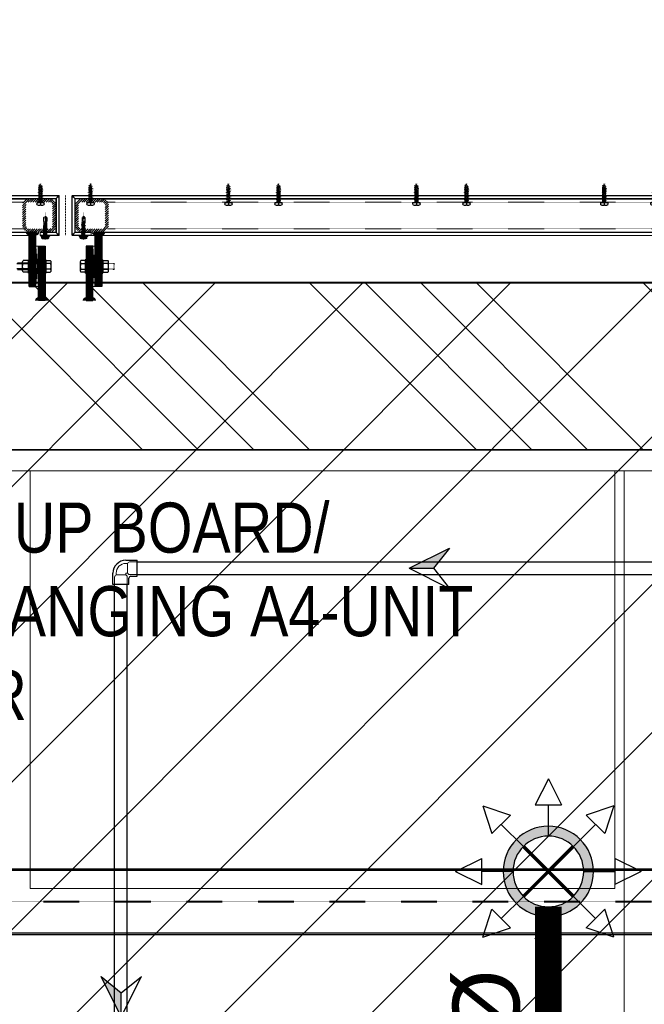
# Model space of a CAD drawing. Header units: millimetres. Extents: x -226731 to 126254, y -16359 to 60195.
# Tile 168 of 256: x -157689 to -156942, y 19861 to 21039. Entities that reach past the tile are written whole.
import ezdxf

# ---------------------------------------------------------------- set-up
doc = ezdxf.new("R2010")
doc.units = ezdxf.units.MM
doc.header["$LTSCALE"] = 0.1
doc.header["$MEASUREMENT"] = 0
for name, pattern in [('CENTER', [2, 1.25, -0.25, 0.25, -0.25]), ('CENTER2', [1.125, 0.75, -0.125, 0.125, -0.125]), ('CONTINOUS', [0, 0, 0]), ('HIDDEN', [0.375, 0.25, -0.125])]:
    doc.linetypes.add(name, pattern=pattern)
doc.layers.get('0').update_dxf_attribs({"lineweight": 5})
for name, color, linetype, lineweight in [('0_CCE_ FF_SIDE WALL SPRINKLER', 6, 'Continuous', 0), ('0_CCE_FF_100 DIA PIPE', 11, 'Continuous', 0), ('2_Centerline', 1, 'CENTER', 15), ('3_Hatch', 8, 'Continuous', 0), ('5. ACP', 4, 'Continuous', 13), ('EQUIPMENT', 30, 'Continuous', 5), ('MEP FLUSH WATER', 1, 'CENTER2', 40), ('NPC-P-LEDGE WALL', 150, 'Continuous', 13), ('S2-Civil plan', 5, 'Continuous', 5), ('SPRINKLER COVERAGE AREA', 1, 'Continuous', 9), ('TEXT', 70, 'Continuous', 5), ('WALLS', 1, 'Continuous', 5)]:
    doc.layers.add(name, color=color, linetype=linetype, lineweight=lineweight)
for name, color, linetype in [('0_CCE_PL Domestic pipe', 5, 'DOMESTIC_LINE'), ('0_CCE_PL_WATER SUPPLY ARROW', 7, 'Continuous'), ('8_M-Steel', 32, 'Continuous'), ('9_Screws-Anchors', 1, 'Continuous'), ('CENTER LINE', 8, 'CENTER'), ('FIRE FIGHTING SERVICES', 5, 'Continuous'), ('HARDWARES', 7, 'Continuous'), ('JMT-F-SPRINKLER', 50, 'Continuous'), ('NPC-P-Waste Water Pipe', 5, 'Continuous')]:
    doc.layers.add(name, color=color, linetype=linetype)
doc.layers.add('V.PORT', color=3, linetype='Continuous', plot=False)
doc.styles.add('ARIAL', font='arial.ttf')
doc.styles.add('S2-ARIAL', font='arial.ttf')
doc.styles.get("Standard").update_dxf_attribs({"font": 'ARIALN.TTF'})
doc.linetypes.add('DOMESTIC_LINE', pattern='A,0.5,-0.2,["DWS",ARIAL,S=0.1,R=0,X=-0.1,Y=-0.05],-0.25', length=0.95)
pattern_1 = [(45, (-6208149.8174, -2015614.983), (-0.88388347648, 0.88388347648), []), (135, (-6208149.8174, -2015614.983), (-0.88388347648, -0.88388347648), [])]
pattern_2 = [(45, (1e-10, 131.4376), (-0.8838835, 0.8838835), [])]
pattern_3 = [(45, (-6208149.8174, -2015603.983), (-0.88388347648, 0.88388347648), []), (135, (-6208149.8174, -2015603.983), (-0.88388347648, -0.88388347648), [])]
pattern_4 = [(45, (1e-10, 142.4376), (-0.8838835, 0.8838835), [])]

# ---------------------------------------------------------------- blocks, each defined once
blk = doc.blocks.new('*U434')
at = {"layer": 'CENTER LINE', "color": 8, "linetype": 'CENTER'}
blk.add_line((0, -19.1), (0, 3.8), dxfattribs=at)
at = {"layer": 'HARDWARES', "color": 8, "linetype": 'Continuous'}
for p, q in [((-4.5, 0), (-4.5, 1.2)), ((4.5, 0), (-4.5, 0)), ((-0.7, 2.6), (-0.7, 3.3)), ((0.7, 2.6), (-0.7, 2.6)), ((0.7, 2.6), (0.7, 3.3)), ((4.5, 1.2), (4.5, 0))]:
    blk.add_line(p, q, dxfattribs=at)
at = {"layer": 'HARDWARES', "color": 8}
for p, q in [((4.5, 0), (-4.5, 0)), ((4.5, 0.8), (4.5, 0))]:
    blk.add_line(p, q, dxfattribs=at)
at = {"layer": 'HARDWARES', "color": 8, "linetype": 'HIDDEN'}
for p, q in [((1.4, 0), (1.4, -0.3)), ((-1.4, -2.1), (-1.4, -3.5)), ((-1.4, -4.2), (-1.4, -5.6)), ((-1.4, -6.3), (-1.4, -7.7)), ((-1.4, -8.4), (-1.4, -9.8)), ((-1.4, -10.5), (-1.4, -11.9)), ((1.4, -1), (1.4, -2.4)), ((1.4, -3.1), (1.4, -4.5)), ((1.4, -5.2), (1.4, -6.6)), ((1.4, -7.3), (1.4, -8.7)), ((1.4, -9.4), (1.4, -10.8)), ((1.4, -11.5), (1.4, -12.9)), ((1.1, -19.5), (-1.8, -20.6)), ((2, -19.8), (-1.8, -20.6)), ((-1.8, -20.6), (-0.9, -20.9)), ((-1.4, -12.6), (-1.4, -14)), ((-1.4, -14.7), (-1.4, -16.1)), ((-0.9, -20.9), (2, -19.8)), ((1.1, -19.5), (2, -19.8)), ((1.4, -13.6), (1.4, -15))]:
    blk.add_line(p, q, dxfattribs=at)
for points in [[(-1.4, 0), (-1.4, -1.4)], [(2.4, -0.7), (1.4, -0.3), (-2.4, -1.7), (2.4, -0.7), (-1.4, -2.1), (-2.4, -1.7)], [(2.4, -2.8), (1.4, -2.4), (-2.4, -3.8), (2.4, -2.8), (-1.4, -4.2), (-2.4, -3.8)], [(2.4, -4.9), (1.4, -4.5), (-2.4, -5.9), (2.4, -4.9), (-1.4, -6.3), (-2.4, -5.9)], [(2.4, -7), (1.4, -6.6), (-2.4, -8), (2.4, -7), (-1.4, -8.4), (-2.4, -8)], [(2.4, -9.1), (1.4, -8.7), (-2.4, -10.1), (2.4, -9.1), (-1.4, -10.5), (-2.4, -10.1)], [(2.4, -11.2), (1.4, -10.8), (-2.4, -12.2), (2.4, -11.2), (-1.4, -12.6), (-2.4, -12.2)], [(2.4, -13.3), (1.4, -12.9), (-2.4, -14.3), (2.4, -13.3), (-1.4, -14.7), (-2.4, -14.3)], [(2.4, -15.4), (1.4, -15), (-2.4, -16.4), (2.4, -15.4), (-1.4, -16.8), (-2.4, -16.4)], [(2.4, -17.5), (1.5, -17.1), (-2.4, -18.5), (2.4, -17.5), (-1.4, -18.9), (-2.4, -18.5)]]:
    blk.add_lwpolyline(points, dxfattribs=at)
at = {"layer": 'HARDWARES', "color": 8, "linetype": 'Continuous'}
for centre, radius, start, end in [((-3.1, 1.2), 1.37, 131.7376, 180), ((-0.7, -2.3), 5.57, 89.5407, 126.6338), ((0.7, -2.3), 5.57, 53.3662, 90.4593), ((3.1, 1.2), 1.37, 0, 48.2624)]:
    blk.add_arc(centre, radius, start, end, dxfattribs=at)
at = {"layer": 'HARDWARES', "color": 8, "linetype": 'HIDDEN'}
for centre, start, end in [((15.4, -16), 182.508, 187.2926), ((15.3, -16), 189.5795, 194.5622), ((15.3, -16), 196.6931, 203.9435), ((-15.3, -16), 336.0565, 345.4243), ((-15.3, -16), 347.9668, 353.6815), ((-15.3, -16), 356.0961, 1.0584)]:
    blk.add_arc(centre, 16.8, start, end, dxfattribs=at)
blk = doc.blocks.new('A$C42b1a113')
at = {"layer": 'HARDWARES', "rotation": 270}
for p in [(8.8, 30), (8.8, -30)]:
    blk.add_blockref('*U434', p, dxfattribs=at)
blk = doc.blocks.new('*U559')
at = {"layer": '3_Hatch'}
blk.add_blockref('A$C42b1a113', (68.5, 0), dxfattribs=at)
blk = doc.blocks.new('*U558')
at = {"layer": '3_Hatch', "color": 0, "linetype": 'ByBlock', "lineweight": -2}
for p in [(0, 3375), (0, 3150), (0, 2925), (0, 2700)]:
    blk.add_blockref('*U559', p, dxfattribs=at)
blk = doc.blocks.new('A$C77ddd433')
at = {"layer": '2_Centerline', "color": 8, "linetype": 'CENTER', "ltscale": 0.25}
blk.add_lwpolyline([(0, -4.6), (0, 27.8)], dxfattribs=at)
at = {"layer": 'HARDWARES', "color": 8, "linetype": 'HIDDEN'}
for p, q in [((2.1, 15.1), (-2.1, 14.4)), ((-2.1, 14.4), (-1.6, 14.7)), ((-1.4, 14.5), (-2.1, 14.4)), ((-2.1, 14.4), (-1.6, 14.1)), ((2.1, 13.6), (-2.1, 12.9)), ((-2.1, 12.9), (-1.6, 13.2)), ((-2.1, 12.9), (-1.6, 12.6)), ((2.1, 12.3), (-2.1, 11.7)), ((-2.1, 11.7), (-1.6, 11.9)), ((-1.9, 15.9), (-1.6, 16.1)), ((-1.9, 15.9), (-1.6, 16)), ((-1.8, 15.7), (-1.9, 15.9)), ((-1.6, 17.1), (-1.8, 17)), ((-1.8, 17), (-1.6, 16.9)), ((-1.8, 17), (-1.8, 17)), ((-1.8, 17), (-1.8, 17)), ((-1.6, 15.7), (-1.8, 15.7)), ((-1.8, 15.7), (-1.6, 15.5)), ((-1.7, 21.6), (-0.1, 22.8)), ((-1.7, 21.6), (-1.7, 17.2)), ((-1.7, 17.2), (-1.6, 17.1)), ((0, 22.7), (-1.6, 21.5)), ((-1.6, 21.5), (-1.6, 17.1)), ((-1.6, 16.6), (-1.6, 17.1)), ((-1.6, 16.7), (-1.6, 16.3)), ((-1.6, 15.6), (-1.6, 16.4)), ((-1.6, 15.7), (-1.6, 15.7)), ((-1.6, 14.7), (-1.6, 15.5)), ((1.6, 15.4), (-1.6, 14.7)), ((1.6, 14.8), (-1.6, 14.1)), ((-1.6, 13.2), (-1.6, 14.1)), ((1.6, 13.9), (-1.6, 13.2)), ((-1.6, 13.2), (-1.6, 13.9)), ((1.6, 13.9), (-1.6, 13.2)), ((1.6, 13.3), (-1.6, 12.6)), ((1.6, 12.6), (-1.6, 11.9)), ((-1.6, 11.9), (-1.6, 12.6)), ((1.6, 12.1), (-1.6, 11.4)), ((-0.8, 16.7), (-0.6, 20.1)), ((-0.8, 17.3), (-0.3, 17.3)), ((1.6, 16.8), (-0.8, 16.3)), ((-0.8, 16.2), (1.8, 16.7)), ((-0.8, 16.2), (1.8, 16.7)), ((-0.8, 16.7), (-0.8, 15.7)), ((1.8, 16.4), (-0.8, 15.9)), ((1.8, 16.3), (-0.8, 15.9)), ((1.6, 16.2), (-0.8, 15.7)), ((-0.1, 17.3), (-0.7, 17.2)), ((-0.1, 17.3), (-0.7, 17.1)), ((0, 22.8), (-0.6, 20.1)), ((0.2, 22.8), (-0.1, 22.8)), ((1.7, 21.6), (0.2, 22.8)), ((1.6, 16.8), (1.8, 16.9)), ((1.6, 16.8), (1.8, 16.7)), ((1.8, 16.4), (1.6, 16.2)), ((1.6, 15.4), (1.6, 16.2)), ((2.1, 15.1), (1.6, 15.4)), ((2.1, 15.1), (1.6, 14.8)), ((1.6, 13.9), (1.6, 14.8)), ((2.1, 13.6), (1.6, 13.9)), ((2.1, 13.6), (1.6, 13.9)), ((2.1, 13.6), (1.6, 13.3)), ((1.6, 12.7), (1.6, 13.3)), ((2.1, 12.3), (1.6, 12.6)), ((2.1, 12.3), (1.6, 12.1)), ((1.6, 11.4), (1.6, 12.1)), ((1.8, 16.9), (1.8, 21.6)), ((1.8, 16.4), (1.8, 16.7)), ((1.8, 15.4), (1.8, 15.4)), ((1.8, 15.1), (1.8, 15.1)), ((-2.1, 11.7), (-1.6, 11.4)), ((2.1, 11.1), (-2.1, 10.4)), ((-2.1, 10.4), (-1.6, 10.7)), ((-2.1, 10.4), (-1.6, 10.1)), ((2.1, 9.9), (-2.1, 9.2)), ((2.1, 9.9), (-2.1, 9.2)), ((-2.1, 9.2), (-1.6, 9.5)), ((-2.1, 9.2), (-1.6, 9.5)), ((-2.1, 9.2), (-1.6, 8.9)), ((2.1, 8.6), (-2.1, 7.9)), ((-2.1, 7.9), (-1.6, 8.2)), ((-2.1, 8), (-1.6, 7.7)), ((2.1, 7.4), (-2.1, 6.7)), ((-2.1, 6.7), (-1.6, 7)), ((-2.1, 6.7), (-1.6, 6.4)), ((2.1, 6.2), (-2.1, 5.5)), ((-2.1, 5.5), (-1.6, 5.7)), ((-2.1, 5.5), (-1.6, 5.2)), ((2.1, 4.9), (-2.1, 4.2)), ((-2.1, 4.2), (-1.6, 4.5)), ((-2.1, 4.2), (-1.6, 3.9)), ((2.1, 3.6), (-2.1, 2.9)), ((-2.1, 2.9), (-1.6, 3.2)), ((-2.1, 2.9), (-1.6, 2.7)), ((2.1, 2.4), (-2.1, 1.7)), ((-2.1, 1.7), (-1.6, 2)), ((-2.1, 1.7), (-1.6, 1.4)), ((1.6, 11.4), (-1.6, 10.7)), ((-1.6, 10.7), (-1.6, 11.4)), ((1.6, 10.8), (-1.6, 10.1)), ((1.6, 10.2), (-1.6, 9.5)), ((1.6, 10.2), (-1.6, 9.5)), ((-1.6, 9.5), (-1.6, 10.2)), ((1.6, 9.6), (-1.6, 8.9)), ((1.6, 9.6), (-1.6, 8.9)), ((1.6, 8.9), (-1.6, 8.2)), ((-1.6, 8.2), (-1.6, 8.9)), ((1.6, 8.4), (-1.6, 7.7)), ((1.6, 8.3), (-1.6, 7.6)), ((1.6, 7.7), (-1.6, 7)), ((-1.6, 7), (-1.6, 7.7)), ((1.6, 7.1), (-1.6, 6.4)), ((1.6, 6.4), (-1.6, 5.7)), ((-1.6, 5.7), (-1.6, 6.4)), ((1.6, 5.9), (-1.6, 5.2)), ((1.6, 5.2), (-1.6, 4.5)), ((-1.6, 4.5), (-1.6, 5.2)), ((1.6, 4.6), (-1.6, 3.9)), ((1.6, 3.9), (-1.6, 3.2)), ((-1.6, 3.2), (-1.6, 3.9)), ((1.6, 3.3), (-1.6, 2.7)), ((-1.6, 2), (-1.6, 2.7)), ((1.6, 2.7), (-1.6, 2)), ((1.6, 2.1), (-1.6, 1.4)), ((1.6, 1.4), (-1.6, 0.7)), ((2.1, 11.1), (1.6, 11.4)), ((2.1, 11.1), (1.6, 10.8)), ((1.6, 10.2), (1.6, 10.9)), ((2.1, 9.9), (1.6, 10.2)), ((2.1, 9.9), (1.6, 9.6)), ((2.1, 9.9), (1.6, 9.6)), ((1.6, 9), (1.6, 9.6)), ((1.6, 9), (1.6, 9.6)), ((2.1, 8.6), (1.6, 8.9)), ((2.1, 8.6), (1.6, 8.3)), ((1.6, 7.7), (1.6, 8.4)), ((1.6, 7.7), (1.6, 8.3)), ((2.1, 7.4), (1.6, 7.7)), ((2.1, 7.4), (1.6, 7.1)), ((1.6, 6.5), (1.6, 7.1)), ((2.1, 6.2), (1.6, 6.4)), ((2.1, 6.2), (1.6, 5.9)), ((1.6, 5.2), (1.6, 5.9)), ((2.1, 4.9), (1.6, 5.2)), ((2.1, 4.9), (1.6, 4.6)), ((1.6, 4), (1.6, 4.6)), ((2.1, 3.6), (1.6, 3.9)), ((2.1, 3.6), (1.6, 3.3)), ((1.6, 2.7), (1.6, 3.3)), ((2.1, 2.4), (1.6, 2.7)), ((2.1, 2.4), (1.6, 2.1)), ((1.6, 1.4), (1.6, 2.1)), ((2.1, 1.1), (1.6, 1.4))]:
    blk.add_line(p, q, dxfattribs=at)
at = {"layer": 'HARDWARES', "color": 8}
for p, q in [((2.1, 1.1), (-1.8, 0.5)), ((2.1, 1.1), (-1.8, 0.6)), ((-1.8, 0.6), (-1.6, 0.7)), ((-1.6, 0.5), (-1.8, 0.6)), ((-1.8, 0.6), (-1.6, 0.6)), ((-1.6, 0.6), (-1.8, 0.6)), ((-1.8, 0.4), (-1.6, 0.5)), ((-1.8, 0.4), (1.8, 0.4)), ((-1.6, 0.7), (-1.6, 1.4)), ((1.6, 0.8), (-1.6, 0.5)), ((2.1, 1.1), (1.6, 0.8)), ((1.8, 0.4), (1.6, 0.8)), ((-3.8, 0), (-4.9, -0.3)), ((4.8, -0.3), (-4.8, -0.3)), ((4.8, -1), (-4.8, -1)), ((-4.1, -2.9), (-4.1, -1)), ((-3.7, -0.3), (-3.8, 0)), ((3.8, -0.3), (-3.8, -0.3)), ((-2.6, 0), (-3.7, -0.3)), ((3.6, -3.6), (-3.6, -3.6)), ((3.2, -0.3), (-3.2, -0.3)), ((3.2, -0.3), (-3.2, -0.3)), ((-3.1, -3.6), (-3.1, -3.1)), ((3, -2.9), (-3, -2.9)), ((-2.5, -0.3), (-2.6, 0)), ((-1.3, 0), (-2.5, -0.3)), ((-1.8, -2.9), (-1.8, -1)), ((-1.2, -0.3), (-1.3, 0)), ((-0.1, 0), (-1.2, -0.3)), ((-0.2, -0.3), (-0.2, -0.3)), ((0, -0.3), (-0.1, 0)), ((1.1, 0), (0, -0.3)), ((0, -0.3), (0, -0.2)), ((1.2, -0.3), (1.1, 0)), ((2.4, 0), (1.2, -0.3)), ((1.8, -2.9), (1.8, -1)), ((2.5, -0.3), (2.4, 0)), ((3.6, 0), (2.5, -0.3)), ((3.1, -3.6), (3.1, -3.1)), ((3.7, -0.3), (3.6, 0)), ((4.8, 0), (3.7, -0.3)), ((4.1, -2.9), (4.1, -1)), ((5, -0.3), (4.8, 0)), ((5.2, -0.6), (5.2, -0.6))]:
    blk.add_line(p, q, dxfattribs=at)
at = {"layer": 'HARDWARES', "color": 8, "linetype": 'HIDDEN'}
for centre, radius, start, end in [((-1.4, 15.6), 0.249, 193.1798, 252.3079), ((-1.2, 15.7), 0.377, 232.4908, 358.8807), ((0.6, 22.1), 1.29, 224.1776, 338.0865)]:
    blk.add_arc(centre, radius, start, end, dxfattribs=at)
at = {"layer": 'HARDWARES', "color": 8}
for centre, radius, start, end in [((-2.4, 0.4), 0.677, 298.4421, 0), ((2.4, 0.4), 0.677, 180, 229.3695), ((-4.8, -0.6), 0.381, 90, 180), ((-4.8, -0.6), 0.381, 180, 270), ((-3.1, -2.7), 1.01, 190.7491, 240.7809), ((-3, -3.1), 0.169, 90, 180), ((-3.4, -1.8), 1.91, 287.0378, 324.0067), ((-0.3, -1.8), 1.91, 215.9933, 252.9622), ((0.3, -1.8), 1.91, 287.0378, 323.6813), ((3.4, -1.8), 1.91, 216.3187, 252.9622), ((3, -3.1), 0.169, 0, 90), ((3.1, -2.7), 1.01, 299.2191, 349.2509), ((4.8, -0.6), 0.381, 0, 90), ((4.8, -0.6), 0.381, 270, 0)]:
    blk.add_arc(centre, radius, start, end, dxfattribs=at)
blk = doc.blocks.new('M8N')
at = {"layer": '9_Screws-Anchors', "color": 8, "linetype": 'ByBlock'}
for p, q in [((-7, 5.3), (-7, -5.2)), ((-1, 7), (-6.2, 7)), ((-6.2, 3.5), (-1, 3.5)), ((0, 5.3), (0, -5.2)), ((0, 5.3), (0, -5.2)), ((-6.2, -3.5), (-1, -3.5)), ((-1, -7), (-6.2, -7))]:
    blk.add_line(p, q, dxfattribs=at)
for centre, radius, start, end in [((-4.7, 5.3), 2.3, 130.5275, 229.4725), ((1, 0), 8, 154.0555, 205.9445), ((1, 0), 8, 154.0555, 205.9445), ((-2.3, 5.3), 2.3, 310.5275, 49.4725), ((-8, 0), 8, 334.0555, 25.9445), ((-4.7, -5.2), 2.3, 130.5275, 229.4725), ((-2.3, -5.2), 2.3, 310.5275, 49.4725)]:
    blk.add_arc(centre, radius, start, end, dxfattribs=at)
blk = doc.blocks.new('M8FW')
at = {"layer": '9_Screws-Anchors', "color": 8, "linetype": 'ByBlock'}
for p, q in [((0, 8), (0, -8)), ((1, 8), (0, 8)), ((1, 8), (1, -8)), ((1, -8), (0, -8))]:
    blk.add_line(p, q, dxfattribs=at)
blk = doc.blocks.new('m8nw')
at = {"layer": '9_Screws-Anchors', "color": 8, "linetype": 'ByBlock'}
for name in ['M8N', 'M8FW']:
    blk.add_blockref(name, (-1, 0), dxfattribs=at)
blk = doc.blocks.new('M8H')
at = {"layer": '9_Screws-Anchors', "color": 8, "linetype": 'ByBlock'}
for p, q in [((-6, 5.3), (-6, -5.2)), ((0, 7), (-5.2, 7)), ((-5.2, 3.5), (0, 3.5)), ((0, 7), (0, -7)), ((-5.2, -3.5), (0, -3.5)), ((0, -7), (-5.2, -7))]:
    blk.add_line(p, q, dxfattribs=at)
for centre, radius, start, end in [((-3.7, 5.3), 2.3, 130.5275, 229.4725), ((2, 0), 8, 154.0555, 205.9445), ((2, 0), 8, 154.0555, 205.9445), ((-3.7, -5.2), 2.3, 130.5275, 229.4725)]:
    blk.add_arc(centre, radius, start, end, dxfattribs=at)
blk = doc.blocks.new('*U440')
at = {"layer": '3_Hatch', "linetype": 'Continuous'}
h = blk.add_hatch(dxfattribs=at)
h.set_pattern_fill('ANSI31', color=8, scale=15, angle=180)
h.set_pattern_definition([(225, (6209245.7714, 2014510.983), (1.3258252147, -1.3258252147), [])])
edge = h.paths.add_edge_path(flags=16)
edge.add_line((12, -15.5), (36, -15.5))
edge.add_arc((36, -19.5), 4, 0, 90, ccw=False)
edge.add_line((40, -19.5), (40, -43.5))
edge.add_arc((36, -43.5), 4, 270, 360, ccw=False)
edge.add_line((36, -47.5), (12, -47.5))
edge.add_arc((12, -43.5), 4, 180, 270, ccw=False)
edge.add_line((8, -43.5), (8, -19.5))
edge.add_arc((12, -19.5), 4, 90, 180, ccw=False)
edge = h.paths.add_edge_path()
edge.add_line((36, -11.5), (12, -11.5))
edge.add_arc((12, -19.5), 8, 90, 180)
edge.add_line((4, -19.5), (4, -43.5))
edge.add_arc((12, -43.5), 8, 180, 270)
edge.add_line((12, -51.5), (36, -51.5))
edge.add_arc((36, -43.5), 8, 270, 360)
edge.add_line((44, -43.5), (44, -19.5))
edge.add_arc((36, -19.5), 8, 0, 90)
h = blk.add_hatch(color=8, dxfattribs=at)
h.dxf.hatch_style = 1
edge = h.paths.add_edge_path()
edge.add_arc((125.8, -24.5), 4, 90, 180)
edge.add_line((121.8, -24.5), (125.8, -24.5))
edge.add_line((125.8, -24.5), (125.8, -20.5))
h = blk.add_hatch(color=8, dxfattribs=at)
h.dxf.hatch_style = 1
edge = h.paths.add_edge_path()
edge.add_arc((44, -35.5), 4, 0, 90)
edge.add_line((44, -31.5), (44, -35.5))
edge.add_line((44, -35.5), (48, -35.5))
at = {"layer": '3_Hatch'}
h = blk.add_hatch(dxfattribs=at)
h.set_pattern_fill('ANSI31', color=8, scale=10)
h.set_pattern_definition(pattern_4)
h.paths.add_polyline_path([(125.8, -32.5), (60.8, -32.5), (60.8, -24.5), (125.8, -24.5)])
at = {"layer": '3_Hatch', "linetype": 'Continuous'}
h = blk.add_hatch(dxfattribs=at)
h.set_pattern_fill('ANSI37', color=8, scale=10)
h.set_pattern_definition(pattern_3)
h.paths.add_polyline_path([(121.8, -24.5), (125.8, -24.5), (125.8, -32.5), (121.8, -32.5)])
h = blk.add_hatch(color=8, dxfattribs=at)
h.dxf.hatch_style = 1
edge = h.paths.add_edge_path()
edge.add_arc((125.8, -32.5), 4, 180, 270)
edge.add_line((125.8, -36.5), (125.8, -32.5))
edge.add_line((125.8, -32.5), (121.8, -32.5))
h = blk.add_hatch(dxfattribs=at)
h.set_pattern_fill('ANSI37', color=8, scale=10)
h.set_pattern_definition(pattern_1)
h.paths.add_polyline_path([(48, -35.5), (44, -35.5), (44, -43.5), (48, -43.5)])
at = {"layer": '3_Hatch'}
h = blk.add_hatch(dxfattribs=at)
h.set_pattern_fill('ANSI31', color=8, scale=10)
h.set_pattern_definition(pattern_2)
h.paths.add_polyline_path([(44, -43.5), (109, -43.5), (109, -35.5), (44, -35.5)])
at = {"layer": '3_Hatch', "linetype": 'Continuous'}
h = blk.add_hatch(color=8, dxfattribs=at)
h.dxf.hatch_style = 1
edge = h.paths.add_edge_path()
edge.add_arc((44, -43.5), 4, 270, 360)
edge.add_line((48, -43.5), (44, -43.5))
edge.add_line((44, -43.5), (44, -47.5))
at = {"layer": '2_Centerline', "color": 8}
blk.add_lwpolyline([(0, 0), (48, 0)], dxfattribs=at)
at = {"layer": '3_Hatch', "color": 8, "linetype": 'Continuous'}
blk.add_lwpolyline([(47.5, -1094.5), (47.5, -1116.5, -0.414214), (47, -1117), (1, -1117, -0.414214), (0.5, -1116.5), (0.5, -8.5, -0.414214), (1, -8), (47, -8, -0.414214), (47.5, -8.5), (47.5, -30.5)], format="xyb", dxfattribs=at)
blk.add_lwpolyline([(44.5, -30.5), (44.5, -11), (3.5, -11), (3.5, -1114), (44.5, -1114), (44.5, -1094.5)], dxfattribs=at)
at = {"layer": '3_Hatch', "color": 8}
blk.add_lwpolyline([(60.8, -32.5), (109, -32.5), (109, -35.5), (60.8, -35.5)], close=True, dxfattribs=at)
blk.add_lwpolyline([(109, -32.5), (60.8, -35.5), (60.8, -32.5), (109, -35.5), (109, -32.5)], dxfattribs=at)
at = {"layer": '3_Hatch', "color": 8, "linetype": 'HIDDEN'}
for points in [[(8, -50.4), (8, -1074.6)], [(40, -50.4), (40, -1074.6)]]:
    blk.add_lwpolyline(points, dxfattribs=at)
at = {"layer": '5. ACP', "color": 8, "linetype": 'Continuous'}
blk.add_lwpolyline([(44, -1094.5), (48, -1094.5), (48, -1116.5, -0.414214), (47, -1117.5), (1, -1117.5, -0.414214), (0, -1116.5), (0, -8.5, -0.414214), (1, -7.5), (47, -7.5, -0.414214), (48, -8.5), (48, -30.5), (44, -30.5), (44, -11.5), (4, -11.5), (4, -1113.5), (44, -1113.5)], format="xyb", close=True, dxfattribs=at)
for points in [[(1, -8), (4, -11.5), (0.5, -8.5)], [(47.5, -8.5), (44, -11.5), (47, -8)], [(48, -30.5), (48, -1081.5)]]:
    blk.add_lwpolyline(points, dxfattribs=at)
at = {"layer": '8_M-Steel', "color": 8}
for points in [[(125.8, -32.5), (60.8, -32.5), (60.8, -24.5), (125.8, -24.5), (125.8, -32.5)], [(4, -43.5), (4, -1081.5)], [(44, -43.5), (109, -43.5), (109, -35.5), (44, -35.5), (44, -43.5)], [(44, -43.5), (44, -1081.5)], [(109, -43.5), (44, -43.5)]]:
    blk.add_lwpolyline(points, dxfattribs=at)
at = {"layer": '9_Screws-Anchors', "color": 8, "linetype": 'HIDDEN'}
for p, q in [((80.9, -23.5), (80.9, -57.5)), ((81.9, -23.5), (81.9, -58.5)), ((87.9, -23.5), (87.9, -58.5)), ((88.9, -23.5), (88.9, -57.5)), ((80.9, -57.5), (88.9, -57.5)), ((80.9, -57.5), (81.9, -58.5)), ((81.9, -58.5), (87.9, -58.5)), ((88.9, -57.5), (87.9, -58.5))]:
    blk.add_line(p, q, dxfattribs=at)
at = {"color": 8, "xscale": -1, "zscale": 0.001, "rotation": 270}
blk.add_blockref('m8nw', (84.9, -43.5), dxfattribs=at)
at = {"layer": '3_Hatch', "color": 8, "linetype": 'Continuous', "xscale": -1, "rotation": 90}
blk.add_blockref('A$C77ddd433', (48, -21.5), dxfattribs=at)
at = {"layer": '9_Screws-Anchors', "color": 8, "xscale": -1, "rotation": 90}
for name in ['M8FW', 'M8H']:
    blk.add_blockref(name, (84.9, -23.5), dxfattribs=at)
blk = doc.blocks.new('*U438')
at = {"layer": '3_Hatch', "linetype": 'Continuous'}
h = blk.add_hatch(dxfattribs=at)
h.set_pattern_fill('ANSI31', color=8, scale=15, angle=180)
h.set_pattern_definition([(225, (6209245.7714, 2014953.983), (1.3258252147, -1.3258252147), [])])
edge = h.paths.add_edge_path(flags=16)
edge.add_line((36, -1109.5), (12, -1109.5))
edge.add_arc((12, -1105.5), 4, 180, 270, ccw=False)
edge.add_line((8, -1105.5), (8, -1081.5))
edge.add_arc((12, -1081.5), 4, 90, 180, ccw=False)
edge.add_line((12, -1077.5), (36, -1077.5))
edge.add_arc((36, -1081.5), 4, 0, 90, ccw=False)
edge.add_line((40, -1081.5), (40, -1105.5))
edge.add_arc((36, -1105.5), 4, 270, 360, ccw=False)
edge = h.paths.add_edge_path()
edge.add_line((12, -1113.5), (36, -1113.5))
edge.add_arc((36, -1105.5), 8, 270, 360)
edge.add_line((44, -1105.5), (44, -1081.5))
edge.add_arc((36, -1081.5), 8, 0, 90)
edge.add_line((36, -1073.5), (12, -1073.5))
edge.add_arc((12, -1081.5), 8, 90, 180)
edge.add_line((4, -1081.5), (4, -1105.5))
edge.add_arc((12, -1105.5), 8, 180, 270)
h = blk.add_hatch(color=8, dxfattribs=at)
h.dxf.hatch_style = 1
edge = h.paths.add_edge_path()
edge.add_arc((44, -1081.5), 4, 0, 90)
edge.add_line((44, -1077.5), (44, -1081.5))
edge.add_line((44, -1081.5), (48, -1081.5))
h = blk.add_hatch(dxfattribs=at)
h.set_pattern_fill('ANSI37', color=8, scale=10)
h.set_pattern_definition(pattern_1)
h.paths.add_polyline_path([(48, -1089.5), (44, -1089.5), (44, -1081.5), (48, -1081.5)])
at = {"layer": '3_Hatch'}
h = blk.add_hatch(dxfattribs=at)
h.set_pattern_fill('ANSI31', color=8, scale=10)
h.set_pattern_definition(pattern_2)
h.paths.add_polyline_path([(44, -1081.5), (109, -1081.5), (109, -1089.5), (44, -1089.5)])
at = {"layer": '3_Hatch', "linetype": 'Continuous'}
h = blk.add_hatch(color=8, dxfattribs=at)
h.dxf.hatch_style = 1
edge = h.paths.add_edge_path()
edge.add_arc((44, -1089.5), 4, 270, 360)
edge.add_line((48, -1089.5), (44, -1089.5))
edge.add_line((44, -1089.5), (44, -1093.5))
at = {"layer": '3_Hatch'}
h = blk.add_hatch(dxfattribs=at)
h.set_pattern_fill('ANSI31', color=8, scale=10)
h.set_pattern_definition(pattern_4)
h.paths.add_polyline_path([(125.8, -1092.5), (60.8, -1092.5), (60.8, -1100.5), (125.8, -1100.5)])
at = {"layer": '3_Hatch', "linetype": 'Continuous'}
h = blk.add_hatch(color=8, dxfattribs=at)
h.dxf.hatch_style = 1
edge = h.paths.add_edge_path()
edge.add_arc((125.8, -1092.5), 4, 90, 180)
edge.add_line((121.8, -1092.5), (125.8, -1092.5))
edge.add_line((125.8, -1092.5), (125.8, -1088.5))
h = blk.add_hatch(dxfattribs=at)
h.set_pattern_fill('ANSI37', color=8, scale=10)
h.set_pattern_definition(pattern_3)
h.paths.add_polyline_path([(121.8, -1100.5), (125.8, -1100.5), (125.8, -1092.5), (121.8, -1092.5)])
h = blk.add_hatch(color=8, dxfattribs=at)
h.dxf.hatch_style = 1
edge = h.paths.add_edge_path()
edge.add_arc((125.8, -1100.5), 4, 180, 270)
edge.add_line((125.8, -1104.5), (125.8, -1100.5))
edge.add_line((125.8, -1100.5), (121.8, -1100.5))
at = {"layer": '2_Centerline', "color": 8}
blk.add_lwpolyline([(0, -1125), (48, -1125)], dxfattribs=at)
at = {"layer": '3_Hatch', "color": 8, "linetype": 'Continuous'}
blk.add_lwpolyline([(47.5, -1094.5), (47.5, -1116.5, -0.414214), (47, -1117), (1, -1117, -0.414214), (0.5, -1116.5), (0.5, 291.5, -0.414214), (1, 292), (47, 292, -0.414214), (47.5, 291.5), (47.5, 269.5)], format="xyb", dxfattribs=at)
blk.add_lwpolyline([(44.5, 269.5), (44.5, 289), (3.5, 289), (3.5, -1114), (44.5, -1114), (44.5, -1094.5)], dxfattribs=at)
at = {"layer": '3_Hatch', "color": 8, "linetype": 'HIDDEN'}
for points in [[(8, 249.6), (8, -1074.6)], [(40, 249.6), (40, -1074.6)]]:
    blk.add_lwpolyline(points, dxfattribs=at)
at = {"layer": '3_Hatch', "color": 8}
blk.add_lwpolyline([(60.8, -1092.5), (109, -1092.5), (109, -1089.5), (60.8, -1089.5)], close=True, dxfattribs=at)
blk.add_lwpolyline([(109, -1092.5), (60.8, -1089.5), (60.8, -1092.5), (109, -1089.5), (109, -1092.5)], dxfattribs=at)
at = {"layer": '5. ACP', "color": 8, "linetype": 'Continuous'}
blk.add_lwpolyline([(44, -1094.5), (48, -1094.5), (48, -1116.5, -0.414214), (47, -1117.5), (1, -1117.5, -0.414214), (0, -1116.5), (0, 291.5, -0.414214), (1, 292.5), (47, 292.5, -0.414214), (48, 291.5), (48, 269.5), (44, 269.5), (44, 288.5), (4, 288.5), (4, -1113.5), (44, -1113.5)], format="xyb", close=True, dxfattribs=at)
for points in [[(48, 269.5), (48, -1081.5)], [(1, -1117), (4, -1113.5), (0.5, -1116.5)], [(47.5, -1116.5), (44, -1113.5), (47, -1117)]]:
    blk.add_lwpolyline(points, dxfattribs=at)
at = {"layer": '8_M-Steel', "color": 8}
for points in [[(4, 256.5), (4, -1081.5)], [(44, 256.5), (44, -1081.5)], [(109, -1081.5), (44, -1081.5)], [(44, -1081.5), (109, -1081.5), (109, -1089.5), (44, -1089.5), (44, -1081.5)], [(125.8, -1092.5), (60.8, -1092.5), (60.8, -1100.5), (125.8, -1100.5), (125.8, -1092.5)]]:
    blk.add_lwpolyline(points, dxfattribs=at)
at = {"layer": '9_Screws-Anchors', "color": 8, "linetype": 'HIDDEN'}
for p, q in [((80.9, -1101.5), (80.9, -1067.5)), ((81.9, -1101.5), (81.9, -1066.5)), ((87.9, -1101.5), (87.9, -1066.5)), ((88.9, -1101.5), (88.9, -1067.5))]:
    blk.add_line(p, q, dxfattribs=at)
at = {"color": 8, "zscale": 0.001, "rotation": 270}
blk.add_blockref('m8nw', (84.9, -1081.5), dxfattribs=at)
at = {"layer": '3_Hatch', "color": 8, "linetype": 'Continuous', "rotation": 89.99999999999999}
blk.add_blockref('A$C77ddd433', (48, -1100.7), dxfattribs=at)
at = {"layer": '9_Screws-Anchors', "color": 8, "rotation": 90.00000000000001}
for name in ['M8FW', 'M8H']:
    blk.add_blockref(name, (84.9, -1101.5), dxfattribs=at)
blk = doc.blocks.new('G$C44163CB1')
at = {"color": 8, "linetype": 'Continuous'}
for p, q in [((2, 29), (2, 19.8)), ((17, 29), (17, 19.8)), ((3.8, 15.3), (3.8, 17.5)), ((14.7, 17.4), (4.4, 17.4)), ((15.3, 17.5), (15.3, 15.3)), ((17.5, 15.3), (15.3, 15.3)), ((17.4, 4.4), (17.4, 14.7)), ((29, 17), (19.8, 17)), ((17.5, 3.8), (15.3, 3.8)), ((29, 2), (19.8, 2))]:
    blk.add_line(p, q, dxfattribs=at)
for centre, radius, start, end in [((4.4, 19.8), 2.34, 180, 270), ((15.3, 15.3), 11.5, 180, 270), ((14.7, 19.8), 2.34, 270, 0), ((19.8, 14.7), 2.34, 90, 180), ((19.8, 4.4), 2.34, 180, 270)]:
    blk.add_arc(centre, radius, start, end, dxfattribs=at)
at = {"layer": '0_CCE_PL Domestic pipe', "color": 6, "linetype": 'CONTINOUS', "lineweight": -3, "ltscale": 150}
for p, q in [((19.1, 29), (0, 29)), ((0, 15.3), (0, 29)), ((19.1, 21.4), (19.1, 29)), ((29, 19.1), (21.4, 19.1)), ((29, 19.1), (29, 0)), ((29, 0), (15.3, 0))]:
    blk.add_line(p, q, dxfattribs=at)
for centre, radius in [((15.3, 15.3), 15.3), ((21.4, 21.4), 2.34)]:
    blk.add_arc(centre, radius, 180, 270, dxfattribs=at)
blk = doc.blocks.new('A$C57A56BFF')
at = {"color": 7}
for points in [[(-36.06, -0.03), (-4.65, 15.39)], [(-4.65, 15.39), (-17.28, -0.17)], [(-36.06, -0.03), (-17.28, -0.17)], [(-36.06, -0.03), (-4.88, -15.91)], [(-17.28, -0.17), (-4.88, -15.91)]]:
    blk.add_lwpolyline(points, dxfattribs=at)
blk.add_solid([(-17.28, -0.17), (-36.06, -0.03), (-4.65, 15.39)], dxfattribs=at)
blk = doc.blocks.new('A$C643D7E06')
at = {"layer": '0_CCE_PL Domestic pipe', "color": 6, "linetype": 'CONTINOUS', "lineweight": -3, "ltscale": 150}
for points in [[(7302.5, 9690.8), (10373.7, 9690.8)], [(7302.5, 9675.8), (10385, 9675.8)], [(7275.6, 8571.8), (7275.6, 9663.9)], [(7290.6, 8571.8), (7290.6, 9663.9)]]:
    blk.add_lwpolyline(points, dxfattribs=at)
at = {"layer": '0_CCE_PL_WATER SUPPLY ARROW', "linetype": 'ByBlock', "lineweight": -3, "ltscale": 150, "xscale": 1.54161176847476, "yscale": 1.54161176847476, "zscale": 1.54161176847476}
for p, rotation in [((7683.8, 9683.7), 0.4095468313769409), ((7283.1, 9202), 90.40954683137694)]:
    blk.add_blockref('A$C57A56BFF', p, dxfattribs=dict(at, rotation=rotation))
at = {"layer": 'NPC-P-LEDGE WALL', "rotation": 270}
blk.add_blockref('G$C44163CB1', (7273.6, 9692.8), dxfattribs=at)
blk = doc.blocks.new('A$C67E6678E')
at = {"layer": 'NPC-P-Waste Water Pipe', "true_color": 0xcd6928}
h = blk.add_hatch(dxfattribs=at)
h.set_pattern_fill('ANSI31', color=32, scale=1000)
h.set_pattern_definition([(45, (164851.16, -10699.63), (-88.38835, 88.38835), [])])
h.paths.add_polyline_path([(10643.2, 4336.7), (6342.1, 4336.7), (6342.1, 4814.1), (5642.5, 4814.1), (5642.5, 4508.5), (2241, 4508.5), (2241, 4950), (1634.9, 4950), (1634.9, 6045.3), (842.5, 6045.3), (842.5, 10025), (10643.2, 10025)])
at = {"layer": 'MEP FLUSH WATER', "color": 1}
blk.add_line((10419, 9283.9, 0), (6801.6, 9283.9, 0), dxfattribs=at)
at = {"layer": 'NPC-P-Waste Water Pipe'}
for p, q in [((10419, 9323.2, 0), (6801.6, 9323.2, 0)), ((10419, 9323.2, 0), (6801.6, 9323.2, 0)), ((10419, 9321.4, 0), (6801.6, 9321.4, 0)), ((10419, 9246.4, 0), (6801.6, 9246.4, 0)), ((10419, 9244.5, 0), (6801.6, 9244.5, 0))]:
    blk.add_line(p, q, dxfattribs=at)
at = {"layer": 'NPC-P-Waste Water Pipe', "color": 32, "true_color": 0xcd6928}
blk.add_lwpolyline([(10643.2, 4336.7), (6342.1, 4336.7), (6342.1, 4814.1), (5642.5, 4814.1), (5642.5, 4508.5), (2241, 4508.5), (2241, 4950), (1634.9, 4950), (1634.9, 6045.3), (842.5, 6045.3), (842.5, 10025), (10643.2, 10025)], close=True, dxfattribs=at)
blk = doc.blocks.new('A$C2AD535C3')
at = {"layer": 'JMT-F-SPRINKLER'}
h = blk.add_hatch(color=1, dxfattribs=at)
edge = h.paths.add_edge_path()
edge.add_ellipse((0, 0), major_axis=(63.8, 63.8), ratio=1, start_angle=225, end_angle=405, ccw=False)
edge.add_ellipse((0, 0), major_axis=(63.8, 63.8), ratio=1, start_angle=45, end_angle=225, ccw=False)
edge = h.paths.add_edge_path(flags=16)
edge.add_ellipse((0, 0), major_axis=(-49.9, 49.9), ratio=1, start_angle=135, end_angle=315)
edge.add_ellipse((0, 0), major_axis=(-49.9, 49.9), ratio=1, start_angle=-45, end_angle=135)
at = {"layer": 'JMT-F-SPRINKLER', "color": 1}
for p, q in [((0, 185), (-26.1, 132.9)), ((0, 185), (26.1, 132.9)), ((-130.8, 130.8), (-112.5, 75.5)), ((-130.8, 130.8), (-75.5, 112.5)), ((26.1, 132.9), (-26.1, 132.9)), ((0, 70.5), (0, 132.9)), ((130.8, 130.8), (75.5, 112.5)), ((130.8, 130.8), (112.5, 75.5)), ((-75.5, 112.5), (-112.5, 75.5)), ((112.5, 75.5), (75.5, 112.5)), ((-49.9, 49.9), (-94, 94)), ((49.9, 49.9), (94, 94)), ((-185, 0), (-132.9, 26.1)), ((-132.9, 26.1), (-132.9, -26.1)), ((185, 0), (132.9, 26.1)), ((132.9, -26.1), (132.9, 26.1)), ((-185, 0), (-132.9, -26.1)), ((-70.5, 0), (-132.9, 0)), ((70.5, 0), (132.9, 0)), ((185, 0), (132.9, -26.1)), ((-49.9, -49.9), (-94, -94)), ((49.9, -49.9), (94, -94)), ((-130.8, -130.8), (-112.5, -75.5)), ((-75.5, -112.5), (-112.5, -75.5)), ((0, -70.5), (0, -132.9)), ((75.5, -112.5), (112.5, -75.5)), ((130.8, -130.8), (112.5, -75.5)), ((-130.8, -130.8), (-75.5, -112.5)), ((130.8, -130.8), (75.5, -112.5)), ((0, -185), (-26.1, -132.9)), ((-26.1, -132.9), (26.1, -132.9)), ((0, -185), (26.1, -132.9))]:
    blk.add_line(p, q, dxfattribs=at)
at = {"layer": 'JMT-F-SPRINKLER', "color": 1, "const_width": 7}
for points in [[(-49.9, -49.9), (49.9, 49.9)], [(-49.9, 49.9), (49.9, -49.9)]]:
    blk.add_lwpolyline(points, dxfattribs=at)
at = {"layer": 'JMT-F-SPRINKLER', "color": 1}
for radius in [90.2, 70.5]:
    blk.add_circle((0, 0), radius, dxfattribs=at)
at = {"layer": 'SPRINKLER COVERAGE AREA', "color": 1}
blk.add_circle((0, 0), 2500, dxfattribs=at)
blk = doc.blocks.new('G$C3584CA52')
at = {"layer": '0_CCE_FF_100 DIA PIPE', "color": 1, "linetype": 'CENTER', "ltscale": 5, "const_width": 32}
blk.add_lwpolyline([(5961.9, -1242.8), (5961.9, -1615)], dxfattribs=at)
at = {"layer": '0_CCE_ FF_SIDE WALL SPRINKLER', "color": 240, "xscale": -0.6, "yscale": 0.6, "zscale": 0.6}
blk.add_blockref('A$C2AD535C3', (5961.9, -1200.5), dxfattribs=at)
at = {"layer": '0_CCE_FF_100 DIA PIPE', "color": 7, "linetype": 'CENTER', "ltscale": 5, "insert": (5930.4, -1528.9, 0), "char_height": 80, "width": 747.865, "attachment_point": 7, "rotation": 90, "style": 'S2-ARIAL'}
blk.add_mtext('25Ø ', dxfattribs=at)

msp = doc.modelspace()

# ---------------------------------------------------------------- hatches: boundary and pattern name
at = {"layer": 'S2-Civil plan', "lineweight": 0}
h = msp.add_hatch(dxfattribs=at)
h.set_pattern_fill('ANSI34', color=8, scale=376.656735, angle=90)
h.set_pattern_definition([(135, (-23958, 0), (-199.7524, -199.7524), []), (135, (-23958, 66.58), (-199.7524, -199.7524), []), (135, (-23958, 133.17), (-199.7524, -199.7524), []), (135, (-23958, 199.75), (-199.7524, -199.7524), [])])
h.paths.add_polyline_path([(-156616.1, 20724.6), (-154008.7, 20724.6), (-154008.7, 20524.6), (-159208.7, 20524.6), (-159208.7, 20724.6)])

# ---------------------------------------------------------------- linework, layer by layer
at = {"layer": 'EQUIPMENT', "color": 8}
for points in [[(-157676.8, 20499.6), (-157676.8, 19999.5), (-156976.7, 19999.5), (-156976.7, 20499.6)], [(-156965.8, 20499.6), (-156065.8, 20499.6), (-156065.8, 19599.6), (-156965.8, 19599.6)]]:
    msp.add_lwpolyline(points, close=True, dxfattribs=at)
at = {"layer": 'S2-Civil plan', "color": 8, "const_width": 2}
msp.add_lwpolyline([(-156616.1, 20724.6), (-154008.7, 20724.6), (-154008.7, 20524.6), (-159208.7, 20524.6), (-159208.7, 20724.6)], close=True, dxfattribs=at)
at = {"layer": 'V.PORT', "color": 8}
msp.add_lwpolyline([(-152367.9, 20724.6), (-164851.2, 20724.6)], dxfattribs=at)
at = {"layer": 'WALLS', "color": 8, "ltscale": 1.2}
msp.add_lwpolyline([(-159233.7, 20724.6), (-159233.7, 20499.6), (-154233.7, 20499.6), (-154233.7, 15036.3), (-158509.1, 15036.3), (-158509.1, 14886.3), (-154233.7, 14886.3), (-154233.7, 11324.6), (-155513.7, 11324.6), (-155513.7, 10696.8)], dxfattribs=at)

# ---------------------------------------------------------------- block references
at = {"layer": '0_CCE_PL Domestic pipe', "color": 0}
msp.add_blockref('A$C643D7E06', (-164851.2, 10699.6), dxfattribs=at)
at = {"layer": '3_Hatch', "color": 8, "xscale": -1, "rotation": 90}
for name, p in [('*U558', (-154259.4, 20897.4)), ('*U438', (-158759.4, 20829)), ('*U440', (-157634.4, 20829))]:
    msp.add_blockref(name, p, dxfattribs=at)
at = {"layer": 'FIRE FIGHTING SERVICES'}
msp.add_blockref('G$C3584CA52', (-163018.3, 21220.5), dxfattribs=at)
at = {"layer": 'NPC-P-Waste Water Pipe', "color": 0}
msp.add_blockref('A$C67E6678E', (-164851.2, 10699.6), dxfattribs=at)

# ---------------------------------------------------------------- texts
at = {"layer": 'TEXT', "color": 8}
for s, insert, char_height, width, attachment_point in [("3'X4'PINUP BOARD/\\PWALL HANGING A4-UNIT FOLDER ", (-157959.5, 20200.6), 60, 958.906, 7), ('\\pi227.35774;BOH AREA \\P\\pi317.19403;+150MM', (-160468.8, 19988.8), 120, 1155.234, 1)]:
    msp.add_mtext(s, dxfattribs=dict(at, insert=insert, char_height=char_height, width=width, attachment_point=attachment_point))

doc.saveas('drawing.dxf')
